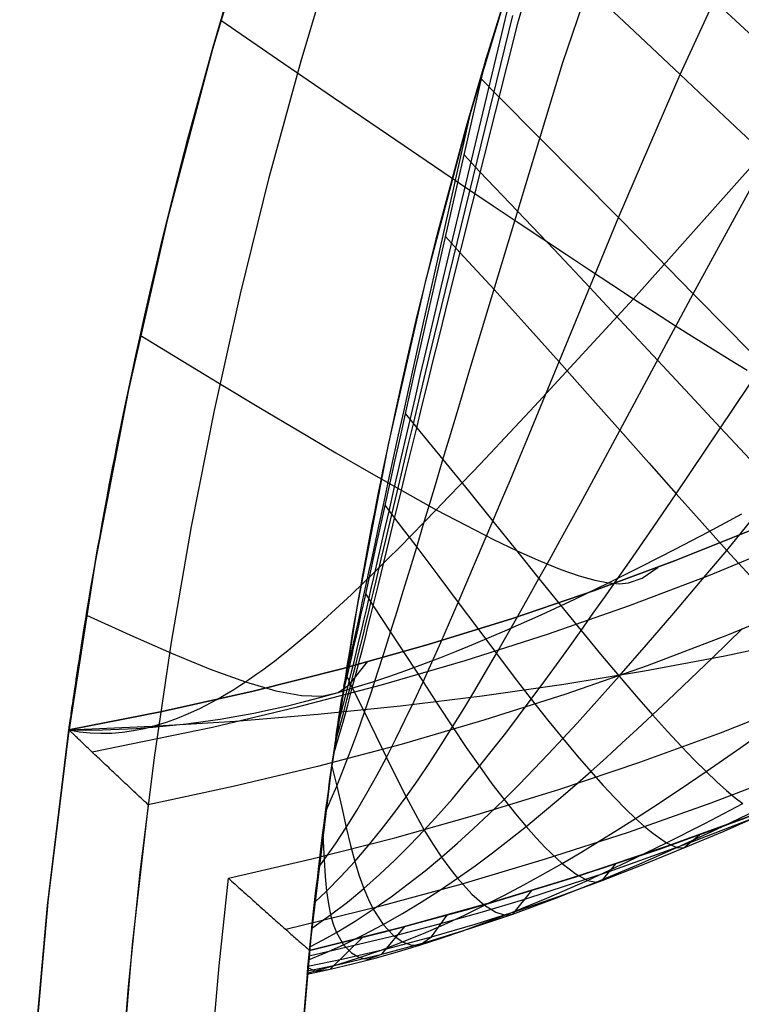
# Model space of a CAD drawing. Header units: millimetres. Extents: x -58 to 58, y -58 to 57.
# Tile 20 of 102: x -57.5 to -49.34, y 4.88 to 16.01. Entities that reach past the tile are written whole.
import ezdxf

# ---------------------------------------------------------------- set-up
doc = ezdxf.new("R2010")
doc.units = ezdxf.units.MM
doc.header["$MEASUREMENT"] = 0
doc.layers.add('Predefinito', color=5, linetype='Continuous')

msp = doc.modelspace()

# ---------------------------------------------------------------- linework, layer by layer
at = {"layer": 'Predefinito'}
for points in [[(-48.257, 25.327), (-49.103, 23.647), (-49.89, 21.938), (-50.617, 20.203), (-51.284, 18.444), (-51.89, 16.662), (-52.435, 14.861), (-52.916, 13.043), (-53.335, 11.208), (-53.69, 9.361), (-53.981, 7.502), (-54.208, 5.634), (-54.37, 3.76)], [(-51.806, 24.948), (-52.636, 23.145), (-53.403, 21.315), (-54.107, 19.459), (-54.747, 17.58), (-55.321, 15.679), (-55.829, 13.761), (-56.271, 11.825), (-56.645, 9.876), (-56.953, 7.915), (-57.192, 5.945), (-57.363, 3.967)], [(-56.373, 3.793), (-56.271, 5.077), (-56.14, 6.368), (-55.977, 7.667), (-55.783, 8.971), (-55.557, 10.281), (-55.298, 11.594), (-55.005, 12.911), (-54.679, 14.228), (-54.319, 15.546), (-53.925, 16.864), (-53.496, 18.179), (-53.032, 19.49), (-52.533, 20.797), (-51.999, 22.098), (-51.43, 23.391), (-50.827, 24.676)], [(-56.943, 7.981), (-55.888, 8.189), (-54.86, 8.419), (-53.858, 8.671), (-52.881, 8.945), (-51.929, 9.24), (-51.001, 9.556), (-50.096, 9.891), (-49.213, 10.246), (-48.352, 10.621), (-47.511, 11.014), (-46.691, 11.426), (-45.89, 11.855), (-45.108, 12.302), (-44.343, 12.766), (-43.595, 13.247), (-42.864, 13.743)], [(-42.864, 13.743), (-43.595, 13.247), (-44.343, 12.766), (-45.108, 12.302), (-45.89, 11.855), (-46.691, 11.426), (-47.511, 11.014), (-48.352, 10.621), (-49.213, 10.246), (-50.096, 9.891), (-51.001, 9.556), (-51.929, 9.24), (-52.881, 8.945), (-53.858, 8.671), (-54.86, 8.419), (-55.888, 8.189), (-56.943, 7.981)], [(-42.864, 13.743), (-43.595, 13.247), (-44.343, 12.766), (-45.108, 12.302), (-45.89, 11.855), (-46.691, 11.426), (-47.511, 11.014), (-48.352, 10.621), (-49.213, 10.246), (-50.096, 9.891), (-51.001, 9.556), (-51.929, 9.24), (-52.881, 8.945), (-53.858, 8.671), (-54.86, 8.419), (-55.888, 8.189), (-56.943, 7.981)], [(-42.601, 12.71), (-43.417, 12.17), (-44.462, 11.522), (-45.101, 11.151), (-45.961, 10.68), (-46.831, 10.234), (-47.711, 9.814), (-48.601, 9.42), (-49.5, 9.05), (-50.408, 8.706), (-51.326, 8.386), (-52.253, 8.09), (-53.189, 7.817), (-54.133, 7.567), (-55.086, 7.34), (-56.048, 7.135)], [(-55.141, 6.303), (-54.197, 6.521), (-53.26, 6.761), (-52.33, 7.023), (-51.405, 7.308), (-50.488, 7.616), (-49.578, 7.948), (-48.675, 8.304), (-47.785, 8.684), (-46.909, 9.085), (-46.047, 9.509), (-45.199, 9.954), (-44.365, 10.421), (-43.544, 10.909), (-42.737, 11.418)], [(-54.223, 5.487), (-53.202, 5.742), (-52.202, 6.018), (-51.225, 6.315), (-50.269, 6.633), (-49.334, 6.971), (-48.42, 7.329), (-47.526, 7.705), (-46.652, 8.101), (-45.797, 8.515), (-44.961, 8.946), (-44.145, 9.395), (-43.346, 9.86)], [(-57.5, 0), (-57.465, 2.001), (-57.361, 4), (-57.187, 5.994), (-56.943, 7.981)], [(-56.943, 7.981), (-57.178, 6.074), (-57.349, 4.161), (-57.456, 2.243), (-57.499, 0.323)], [(-56.048, 7.135), (-56.227, 5.552), (-56.361, 3.964), (-56.45, 2.373), (-56.495, 0.781)], [(-55.451, 2.333), (-55.4, 3.327), (-55.332, 4.321), (-55.245, 5.313), (-55.141, 6.303)], [(-54.223, 5.487), (-54.361, 3.891), (-54.452, 2.291)]]:
    msp.add_lwpolyline(points, dxfattribs=at)
at = {"layer": 'Predefinito', "extrusion": (0.878549, 0.273931, -0.391297)}
msp.add_lwpolyline([(30.223, 8.838), (30.21, 8.855)], dxfattribs=at)
at = {"layer": 'Predefinito', "extrusion": (0.892991, 0.246307, -0.376696)}
msp.add_lwpolyline([(27.978, 9.189), (27.914, 9.277)], dxfattribs=at)
at = {"layer": 'Predefinito', "extrusion": (0.908712, 0.215606, -0.35743)}
msp.add_lwpolyline([(25.459, 9.849), (25.357, 10.002)], dxfattribs=at)
at = {"layer": 'Predefinito', "extrusion": (-1.80615e-05, -7.77097e-06, 1)}
msp.add_lwpolyline([(-56.942, 7.981), (-56.001, 8.023), (-55.062, 8.081), (-54.128, 8.158), (-53.197, 8.252), (-52.271, 8.365), (-51.35, 8.497), (-50.436, 8.649), (-49.53, 8.82), (-48.631, 9.011), (-47.74, 9.221), (-46.859, 9.452), (-45.986, 9.703), (-45.124, 9.975), (-44.271, 10.266), (-43.43, 10.577), (-42.601, 10.907), (-41.953, 11.181), (-41.313, 11.467), (-40.681, 11.763), (-40.057, 12.071)], dxfattribs=at)
at = {"layer": 'Predefinito', "extrusion": (0.942536, 0.14918, -0.29895)}
msp.add_lwpolyline([(19.852, 12.748), (19.719, 13)], dxfattribs=at)
at = {"layer": 'Predefinito', "extrusion": (0.958783, 0.116596, -0.259113)}
msp.add_lwpolyline([(17.009, 15.167), (16.884, 15.434)], dxfattribs=at)
at = {"layer": 'Predefinito', "extrusion": (0.929374, 0.36914, 0)}
msp.add_lwpolyline([(26.683, 320), (26.706, 320), (26.728, 319.999), (26.751, 319.998), (26.773, 319.996), (26.796, 319.994), (26.819, 319.991), (26.842, 319.987), (26.865, 319.983), (26.889, 319.979), (26.912, 319.974), (26.935, 319.968), (26.959, 319.961), (26.982, 319.954), (27.005, 319.947), (27.028, 319.939), (27.052, 319.93), (27.075, 319.92), (27.097, 319.91), (27.12, 319.9), (27.143, 319.888), (27.165, 319.876), (27.187, 319.864), (27.209, 319.851), (27.231, 319.837), (27.252, 319.823), (27.273, 319.808), (27.293, 319.792), (27.314, 319.776), (27.334, 319.76), (27.353, 319.743), (27.372, 319.725), (27.391, 319.707), (27.409, 319.689), (27.426, 319.67), (27.443, 319.65), (27.46, 319.63), (27.476, 319.61), (27.491, 319.589), (27.506, 319.568), (27.52, 319.547), (27.534, 319.526), (27.547, 319.504), (27.56, 319.482), (27.572, 319.459), (27.583, 319.437), (27.594, 319.414), (27.604, 319.391), (27.613, 319.368), (27.622, 319.345), (27.63, 319.322), (27.638, 319.298), (27.645, 319.275), (27.651, 319.252), (27.657, 319.229), (27.662, 319.205), (27.667, 319.182), (27.671, 319.159), (27.674, 319.136), (27.677, 319.113), (27.679, 319.09), (27.681, 319.067), (27.682, 319.045), (27.683, 319.022), (27.683, 319)], dxfattribs=at)
at = {"layer": 'Predefinito', "extrusion": (0.97391, 0.086163, -0.20994)}
msp.add_lwpolyline([(14.301, 18.412), (14.202, 18.646)], dxfattribs=at)
at = {"layer": 'Predefinito', "extrusion": (0.94834, 0.317256, 0)}
msp.add_lwpolyline([(24.236, 320), (24.258, 320), (24.281, 319.999), (24.303, 319.998), (24.326, 319.996), (24.349, 319.994), (24.372, 319.991), (24.395, 319.987), (24.418, 319.983), (24.441, 319.979), (24.465, 319.974), (24.488, 319.968), (24.511, 319.961), (24.535, 319.954), (24.558, 319.947), (24.581, 319.939), (24.604, 319.93), (24.627, 319.92), (24.65, 319.91), (24.673, 319.9), (24.695, 319.888), (24.718, 319.876), (24.74, 319.864), (24.762, 319.851), (24.783, 319.837), (24.805, 319.823), (24.826, 319.808), (24.846, 319.792), (24.866, 319.776), (24.886, 319.76), (24.906, 319.743), (24.925, 319.725), (24.943, 319.707), (24.961, 319.689), (24.979, 319.67), (24.996, 319.65), (25.012, 319.63), (25.028, 319.61), (25.044, 319.589), (25.059, 319.568), (25.073, 319.547), (25.087, 319.526), (25.1, 319.504), (25.113, 319.482), (25.124, 319.459), (25.136, 319.437), (25.146, 319.414), (25.156, 319.391), (25.166, 319.368), (25.175, 319.345), (25.183, 319.322), (25.191, 319.298), (25.198, 319.275), (25.204, 319.252), (25.21, 319.229), (25.215, 319.205), (25.219, 319.182), (25.223, 319.159), (25.227, 319.136), (25.23, 319.113), (25.232, 319.09), (25.234, 319.067), (25.235, 319.045), (25.236, 319.022), (25.236, 319)], dxfattribs=at)
at = {"layer": 'Predefinito', "extrusion": (0.963755, 0.266788, 0)}
msp.add_lwpolyline([(21.724, 320), (21.746, 320), (21.768, 319.999), (21.791, 319.998), (21.814, 319.996), (21.836, 319.994), (21.859, 319.991), (21.883, 319.987), (21.906, 319.983), (21.929, 319.979), (21.952, 319.974), (21.976, 319.968), (21.999, 319.961), (22.022, 319.954), (22.046, 319.947), (22.069, 319.939), (22.092, 319.93), (22.115, 319.92), (22.138, 319.91), (22.161, 319.9), (22.183, 319.888), (22.205, 319.876), (22.228, 319.864), (22.249, 319.851), (22.271, 319.837), (22.292, 319.823), (22.313, 319.808), (22.334, 319.792), (22.354, 319.776), (22.374, 319.76), (22.393, 319.743), (22.412, 319.725), (22.431, 319.707), (22.449, 319.689), (22.467, 319.67), (22.484, 319.65), (22.5, 319.63), (22.516, 319.61), (22.532, 319.589), (22.546, 319.568), (22.561, 319.547), (22.574, 319.526), (22.588, 319.504), (22.6, 319.482), (22.612, 319.459), (22.623, 319.437), (22.634, 319.414), (22.644, 319.391), (22.654, 319.368), (22.662, 319.345), (22.671, 319.322), (22.678, 319.298), (22.685, 319.275), (22.692, 319.252), (22.697, 319.229), (22.702, 319.205), (22.707, 319.182), (22.711, 319.159), (22.715, 319.136), (22.717, 319.113), (22.72, 319.09), (22.722, 319.067), (22.723, 319.045), (22.724, 319.022), (22.724, 319)], dxfattribs=at)
at = {"layer": 'Predefinito', "extrusion": (0.987344, 0.056693, -0.148116)}
msp.add_lwpolyline([(11.685, 22.692), (11.65, 22.783)], dxfattribs=at)
at = {"layer": 'Predefinito', "extrusion": (0.975866, 0.218372, 0)}
msp.add_lwpolyline([(19.192, 320), (19.214, 320), (19.237, 319.999), (19.259, 319.998), (19.282, 319.996), (19.305, 319.994), (19.328, 319.991), (19.351, 319.987), (19.374, 319.983), (19.397, 319.979), (19.421, 319.974), (19.444, 319.968), (19.467, 319.961), (19.491, 319.954), (19.514, 319.947), (19.537, 319.939), (19.56, 319.93), (19.583, 319.92), (19.606, 319.91), (19.629, 319.9), (19.651, 319.888), (19.674, 319.876), (19.696, 319.864), (19.718, 319.851), (19.739, 319.837), (19.761, 319.823), (19.782, 319.808), (19.802, 319.792), (19.822, 319.776), (19.842, 319.76), (19.862, 319.743), (19.881, 319.725), (19.899, 319.707), (19.917, 319.689), (19.935, 319.67), (19.952, 319.65), (19.969, 319.63), (19.985, 319.61), (20, 319.589), (20.015, 319.568), (20.029, 319.547), (20.043, 319.526), (20.056, 319.504), (20.069, 319.482), (20.08, 319.459), (20.092, 319.437), (20.102, 319.414), (20.113, 319.391), (20.122, 319.368), (20.131, 319.345), (20.139, 319.322), (20.147, 319.298), (20.154, 319.275), (20.16, 319.252), (20.166, 319.229), (20.171, 319.205), (20.175, 319.182), (20.18, 319.159), (20.183, 319.136), (20.186, 319.113), (20.188, 319.09), (20.19, 319.067), (20.191, 319.045), (20.192, 319.022), (20.192, 319)], dxfattribs=at)
at = {"layer": 'Predefinito', "extrusion": (0.980787, 0.195082, 0)}
msp.add_lwpolyline([(18.074, 319.99), (18.094, 319.987), (18.115, 319.983), (18.136, 319.979), (18.157, 319.974), (18.178, 319.969), (18.199, 319.963), (18.22, 319.957), (18.241, 319.951), (18.262, 319.944), (18.283, 319.936), (18.304, 319.928), (18.325, 319.919), (18.346, 319.91), (18.366, 319.901), (18.386, 319.891), (18.407, 319.88), (18.427, 319.869), (18.446, 319.857), (18.466, 319.845), (18.485, 319.833), (18.505, 319.819), (18.523, 319.806), (18.542, 319.792), (18.56, 319.778), (18.578, 319.763), (18.596, 319.747), (18.613, 319.732), (18.63, 319.716), (18.646, 319.699), (18.663, 319.682), (18.678, 319.665), (18.694, 319.647), (18.709, 319.629), (18.723, 319.611), (18.737, 319.593), (18.75, 319.574), (18.764, 319.555), (18.776, 319.535), (18.788, 319.516), (18.8, 319.496), (18.811, 319.476), (18.822, 319.456), (18.832, 319.435), (18.841, 319.415), (18.851, 319.394), (18.859, 319.374), (18.867, 319.353), (18.875, 319.332), (18.882, 319.311), (18.889, 319.29), (18.895, 319.269), (18.9, 319.248), (18.905, 319.227), (18.91, 319.206), (18.914, 319.185), (18.918, 319.164), (18.921, 319.143), (18.924, 319.122), (18.926, 319.101), (18.928, 319.081), (18.93, 319.06), (18.931, 319.04), (18.931, 319.02), (18.932, 319)], dxfattribs=at)
at = {"layer": 'Predefinito', "extrusion": (1, 0, 0)}
for points in [[(7.981, 319), (7.981, 60)], [(7.981, 60), (7.981, 35)], [(5.487, 60.009), (5.487, 319)]]:
    msp.add_lwpolyline(points, dxfattribs=at)
at = {"layer": 'Predefinito', "extrusion": (0.983476, 0.181038, 0)}
msp.add_lwpolyline([(18.153, 319.095), (18.155, 319.071), (18.157, 319.047), (18.157, 319.024), (18.158, 319)], dxfattribs=at)
at = {"layer": 'Predefinito', "extrusion": (0.983444, 0.181214, 0)}
msp.add_lwpolyline([(18.152, 319.174), (18.156, 319.152), (18.159, 319.13), (18.162, 319.108), (18.164, 319.086), (18.165, 319.064), (18.167, 319.043), (18.167, 319.021), (18.167, 319)], dxfattribs=at)
at = {"layer": 'Predefinito', "extrusion": (0.983379, 0.181566, 0)}
msp.add_lwpolyline([(18.15, 319.268), (18.155, 319.251), (18.159, 319.234), (18.167, 319.2), (18.173, 319.166), (18.178, 319.132), (18.182, 319.099), (18.185, 319.065), (18.186, 319.033), (18.187, 319)], dxfattribs=at)
at = {"layer": 'Predefinito', "extrusion": (0.983248, 0.182272, 0)}
msp.add_lwpolyline([(18.147, 319.39), (18.157, 319.366), (18.166, 319.341), (18.175, 319.317), (18.182, 319.292), (18.19, 319.267), (18.196, 319.243), (18.202, 319.218), (18.207, 319.193), (18.212, 319.169), (18.216, 319.144), (18.219, 319.12), (18.222, 319.095), (18.224, 319.071), (18.225, 319.047), (18.226, 319.024), (18.226, 319)], dxfattribs=at)
at = {"layer": 'Predefinito', "extrusion": (0.982985, 0.183684, 0)}
msp.add_lwpolyline([(18.139, 319.55), (18.15, 319.534), (18.16, 319.518), (18.17, 319.501), (18.179, 319.484), (18.188, 319.468), (18.197, 319.451), (18.205, 319.434), (18.213, 319.416), (18.221, 319.399), (18.228, 319.382), (18.235, 319.365), (18.242, 319.347), (18.248, 319.33), (18.254, 319.312), (18.26, 319.294), (18.265, 319.277), (18.27, 319.259), (18.275, 319.242), (18.279, 319.224), (18.283, 319.206), (18.286, 319.189), (18.289, 319.171), (18.292, 319.154), (18.295, 319.137), (18.299, 319.102), (18.302, 319.068), (18.304, 319.034), (18.304, 319)], dxfattribs=at)
at = {"layer": 'Predefinito', "extrusion": (0.938445, 0.345429, 0)}
msp.add_lwpolyline([(24.582, 320), (24.56, 320), (24.538, 319.999), (24.515, 319.998), (24.493, 319.996), (24.47, 319.994), (24.447, 319.991), (24.424, 319.987), (24.4, 319.983), (24.377, 319.979), (24.354, 319.974), (24.331, 319.968), (24.307, 319.961), (24.284, 319.954), (24.261, 319.947), (24.237, 319.939), (24.214, 319.93), (24.191, 319.92), (24.168, 319.91), (24.146, 319.9), (24.123, 319.888), (24.101, 319.876), (24.079, 319.864), (24.057, 319.851), (24.035, 319.837), (24.014, 319.823), (23.993, 319.808), (23.972, 319.792), (23.952, 319.776), (23.932, 319.76), (23.913, 319.743), (23.894, 319.725), (23.875, 319.707), (23.857, 319.689), (23.84, 319.67), (23.823, 319.65), (23.806, 319.63), (23.79, 319.61), (23.775, 319.589), (23.76, 319.568), (23.745, 319.547), (23.732, 319.526), (23.719, 319.504), (23.706, 319.482), (23.694, 319.459), (23.683, 319.437), (23.672, 319.414), (23.662, 319.391), (23.653, 319.368), (23.644, 319.345), (23.636, 319.322), (23.628, 319.298), (23.621, 319.275), (23.615, 319.252), (23.609, 319.229), (23.604, 319.205), (23.599, 319.182), (23.595, 319.159), (23.592, 319.136), (23.589, 319.113), (23.586, 319.09), (23.585, 319.067), (23.583, 319.045), (23.583, 319.022), (23.582, 319)], dxfattribs=at)
at = {"layer": 'Predefinito', "extrusion": (0.954875, 0.297009, 0)}
msp.add_lwpolyline([(22.244, 320), (22.222, 320), (22.199, 319.999), (22.177, 319.998), (22.154, 319.996), (22.131, 319.994), (22.108, 319.991), (22.085, 319.987), (22.062, 319.983), (22.039, 319.979), (22.015, 319.974), (21.992, 319.968), (21.969, 319.961), (21.945, 319.954), (21.922, 319.947), (21.899, 319.939), (21.876, 319.93), (21.853, 319.92), (21.83, 319.91), (21.807, 319.9), (21.785, 319.888), (21.762, 319.876), (21.74, 319.864), (21.718, 319.851), (21.697, 319.837), (21.675, 319.823), (21.654, 319.808), (21.634, 319.792), (21.614, 319.776), (21.594, 319.76), (21.574, 319.743), (21.555, 319.725), (21.537, 319.707), (21.519, 319.689), (21.501, 319.67), (21.484, 319.65), (21.468, 319.63), (21.452, 319.61), (21.436, 319.589), (21.421, 319.568), (21.407, 319.547), (21.393, 319.526), (21.38, 319.504), (21.368, 319.482), (21.356, 319.459), (21.344, 319.437), (21.334, 319.414), (21.324, 319.391), (21.314, 319.368), (21.305, 319.345), (21.297, 319.322), (21.29, 319.298), (21.283, 319.275), (21.276, 319.252), (21.27, 319.229), (21.265, 319.205), (21.261, 319.182), (21.257, 319.159), (21.253, 319.136), (21.25, 319.113), (21.248, 319.09), (21.246, 319.067), (21.245, 319.045), (21.244, 319.022), (21.244, 319)], dxfattribs=at)
at = {"layer": 'Predefinito', "extrusion": (0.968195, 0.250198, 0)}
msp.add_lwpolyline([(19.87, 320), (19.848, 320), (19.825, 319.999), (19.803, 319.998), (19.78, 319.996), (19.757, 319.994), (19.734, 319.991), (19.711, 319.987), (19.688, 319.983), (19.665, 319.979), (19.641, 319.974), (19.618, 319.968), (19.595, 319.961), (19.571, 319.954), (19.548, 319.947), (19.525, 319.939), (19.502, 319.93), (19.479, 319.92), (19.456, 319.91), (19.433, 319.9), (19.41, 319.888), (19.388, 319.876), (19.366, 319.864), (19.344, 319.851), (19.323, 319.837), (19.301, 319.823), (19.28, 319.808), (19.26, 319.792), (19.239, 319.776), (19.22, 319.76), (19.2, 319.743), (19.181, 319.725), (19.163, 319.707), (19.145, 319.689), (19.127, 319.67), (19.11, 319.65), (19.093, 319.63), (19.077, 319.61), (19.062, 319.589), (19.047, 319.568), (19.033, 319.547), (19.019, 319.526), (19.006, 319.504), (18.993, 319.482), (18.981, 319.459), (18.97, 319.437), (18.96, 319.414), (18.949, 319.391), (18.94, 319.368), (18.931, 319.345), (18.923, 319.322), (18.915, 319.298), (18.908, 319.275), (18.902, 319.252), (18.896, 319.229), (18.891, 319.205), (18.886, 319.182), (18.882, 319.159), (18.879, 319.136), (18.876, 319.113), (18.874, 319.09), (18.872, 319.067), (18.871, 319.045), (18.87, 319.022), (18.87, 319)], dxfattribs=at)
at = {"layer": 'Predefinito', "extrusion": (0.972447, 0.233125, 0)}
msp.add_lwpolyline([(18.976, 320), (18.954, 320), (18.932, 319.999), (18.909, 319.998), (18.886, 319.996), (18.864, 319.994), (18.841, 319.991), (18.817, 319.987), (18.794, 319.983), (18.771, 319.979), (18.748, 319.974), (18.724, 319.968), (18.701, 319.961), (18.678, 319.954), (18.654, 319.947), (18.631, 319.939), (18.608, 319.93), (18.585, 319.92), (18.562, 319.91), (18.539, 319.9), (18.517, 319.888), (18.495, 319.876), (18.472, 319.864), (18.451, 319.851), (18.429, 319.837), (18.408, 319.823), (18.387, 319.808), (18.366, 319.792), (18.346, 319.776), (18.326, 319.76), (18.307, 319.743), (18.288, 319.725), (18.269, 319.707), (18.251, 319.689), (18.233, 319.67), (18.216, 319.65), (18.2, 319.63), (18.184, 319.61), (18.168, 319.589), (18.154, 319.568), (18.139, 319.547), (18.126, 319.526), (18.112, 319.504), (18.1, 319.482), (18.088, 319.459), (18.077, 319.437), (18.066, 319.414), (18.056, 319.391), (18.046, 319.368), (18.038, 319.345), (18.029, 319.322), (18.022, 319.298), (18.015, 319.275), (18.008, 319.252), (18.003, 319.229), (17.998, 319.205), (17.993, 319.182), (17.989, 319.159), (17.985, 319.136), (17.983, 319.113), (17.98, 319.09), (17.978, 319.067), (17.977, 319.045), (17.976, 319.022), (17.976, 319)], dxfattribs=at)
at = {"layer": 'Predefinito', "extrusion": (0.971073, 0.238785, 0)}
msp.add_lwpolyline([(19.274, 320), (19.252, 320), (19.23, 319.999), (19.207, 319.998), (19.184, 319.996), (19.161, 319.994), (19.138, 319.991), (19.115, 319.987), (19.092, 319.983), (19.069, 319.979), (19.046, 319.974), (19.022, 319.968), (18.999, 319.961), (18.976, 319.954), (18.952, 319.947), (18.929, 319.939), (18.906, 319.93), (18.883, 319.92), (18.86, 319.91), (18.837, 319.9), (18.815, 319.888), (18.792, 319.876), (18.77, 319.864), (18.748, 319.851), (18.727, 319.837), (18.706, 319.823), (18.685, 319.808), (18.664, 319.792), (18.644, 319.776), (18.624, 319.76), (18.605, 319.743), (18.586, 319.725), (18.567, 319.707), (18.549, 319.689), (18.531, 319.67), (18.514, 319.65), (18.498, 319.63), (18.482, 319.61), (18.466, 319.589), (18.451, 319.568), (18.437, 319.547), (18.423, 319.526), (18.41, 319.504), (18.398, 319.482), (18.386, 319.459), (18.375, 319.437), (18.364, 319.414), (18.354, 319.391), (18.344, 319.368), (18.335, 319.345), (18.327, 319.322), (18.32, 319.298), (18.313, 319.275), (18.306, 319.252), (18.301, 319.229), (18.295, 319.205), (18.291, 319.182), (18.287, 319.159), (18.283, 319.136), (18.28, 319.113), (18.278, 319.09), (18.276, 319.067), (18.275, 319.045), (18.274, 319.022), (18.274, 319)], dxfattribs=at)
at = {"layer": 'Predefinito', "extrusion": (0.973771, 0.22753, 0)}
msp.add_lwpolyline([(18.68, 320), (18.652, 320), (18.624, 319.998), (18.595, 319.996), (18.566, 319.994), (18.537, 319.99), (18.508, 319.985), (18.479, 319.98), (18.45, 319.973), (18.42, 319.966), (18.391, 319.957), (18.361, 319.948), (18.332, 319.937), (18.303, 319.926), (18.274, 319.914), (18.245, 319.9), (18.217, 319.886), (18.189, 319.871), (18.161, 319.855), (18.134, 319.837), (18.107, 319.819), (18.081, 319.8), (18.055, 319.78), (18.03, 319.76), (18.005, 319.738), (17.982, 319.716), (17.959, 319.692), (17.936, 319.668), (17.915, 319.644), (17.894, 319.619), (17.875, 319.593), (17.856, 319.566), (17.838, 319.539)], dxfattribs=at)
at = {"layer": 'Predefinito', "extrusion": (7.6917e-07, 1.07477e-05, 1)}
msp.add_lwpolyline([(-54.452, 2.287), (-54.361, 3.887), (-54.223, 5.483)], dxfattribs=at)
at = {"layer": 'Predefinito', "extrusion": (-0.000857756, 0.999628, -0.027269)}
msp.add_lwpolyline([(54.226, 56.19), (54.102, 60.138)], dxfattribs=at)
at = {"layer": 'Predefinito', "extrusion": (-0.006273, -0.001483, 0.999979)}
msp.add_lwpolyline([(-53.846, 5.576), (-53.846, 5.576)], dxfattribs=at)
at = {"layer": 'Predefinito'}
for points in [[(-50.429, 20.667, 28.44), (-50.935, 19.379, 28.527), (-51.412, 18.081, 28.63), (-51.845, 16.803, 28.754), (-52.226, 15.578, 28.869)], [(-53.953, 7.698, 32.065), (-53.899, 7.88, 31.874), (-53.845, 8.068, 31.691), (-53.792, 8.259, 31.516), (-53.74, 8.455, 31.348), (-53.71, 8.567, 31.258), (-53.681, 8.68, 31.169), (-53.651, 8.794, 31.083), (-53.622, 8.91, 31), (-53.592, 9.027, 30.919), (-53.563, 9.145, 30.84), (-53.533, 9.264, 30.763), (-53.503, 9.384, 30.689), (-53.474, 9.505, 30.618), (-53.444, 9.626, 30.549), (-53.384, 9.873, 30.417), (-53.323, 10.122, 30.295), (-53.262, 10.374, 30.182), (-53.2, 10.628, 30.079), (-53.138, 10.884, 29.984), (-53.075, 11.14, 29.899), (-53.012, 11.397, 29.822), (-52.949, 11.652, 29.754), (-52.887, 11.906, 29.692), (-52.825, 12.158, 29.638), (-52.763, 12.408, 29.589), (-52.642, 12.9, 29.505), (-51.861, 16, 29.064), (-51.609, 16.874, 28.935)], [(-56.943, 7.981, 35), (-56.943, 7.986, 34.826), (-56.941, 7.995, 34.652), (-56.939, 8.01, 34.478), (-56.937, 8.03, 34.304), (-56.933, 8.055, 34.13), (-56.928, 8.087, 33.955), (-56.926, 8.105, 33.868), (-56.923, 8.125, 33.781), (-56.92, 8.146, 33.694), (-56.917, 8.169, 33.607), (-56.913, 8.194, 33.52), (-56.909, 8.221, 33.433), (-56.905, 8.249, 33.346), (-56.901, 8.28, 33.258), (-56.896, 8.312, 33.171), (-56.891, 8.347, 33.084), (-56.886, 8.383, 32.997), (-56.88, 8.422, 32.91), (-56.874, 8.463, 32.822), (-56.867, 8.506, 32.735), (-56.861, 8.551, 32.648), (-56.853, 8.599, 32.561), (-56.846, 8.65, 32.473), (-56.838, 8.703, 32.386), (-56.829, 8.759, 32.299), (-56.82, 8.818, 32.212), (-56.81, 8.88, 32.125), (-56.8, 8.944, 32.038), (-56.789, 9.012, 31.951), (-56.778, 9.084, 31.864), (-56.766, 9.158, 31.777), (-56.753, 9.237, 31.689), (-56.74, 9.319, 31.602), (-56.725, 9.406, 31.515), (-56.71, 9.496, 31.428), (-56.694, 9.592, 31.341), (-56.677, 9.692, 31.254), (-56.659, 9.798, 31.167), (-56.64, 9.91, 31.08), (-56.619, 10.029, 30.993), (-56.596, 10.156, 30.906), (-56.571, 10.292, 30.819), (-56.545, 10.437, 30.732), (-56.53, 10.515, 30.688), (-56.515, 10.595, 30.645), (-56.5, 10.68, 30.601), (-56.483, 10.768, 30.558), (-56.465, 10.86, 30.514), (-56.446, 10.958, 30.471), (-56.426, 11.06, 30.427), (-56.405, 11.168, 30.384), (-56.382, 11.284, 30.34), (-56.357, 11.407, 30.297), (-56.33, 11.539, 30.254), (-56.301, 11.683, 30.21), (-56.268, 11.841, 30.167), (-56.23, 12.017, 30.123), (-56.187, 12.216, 30.08), (-56.136, 12.45, 30.036), (-56.106, 12.586, 30.015), (-56.071, 12.74, 29.993), (-56.03, 12.92, 29.972), (-55.977, 13.146, 29.95), (-55.9, 13.469, 29.929), (-55.84, 13.715, 29.919), (-55.746, 14.092, 29.911), (-55.599, 14.663, 29.911), (-55.314, 15.705, 29.937), (-55.057, 16.582, 29.977)], [(-54.041, 7.059, 33.312), (-53.978, 7.201, 33.139), (-53.916, 7.346, 32.97), (-53.835, 7.547, 32.752), (-53.756, 7.753, 32.543), (-53.679, 7.964, 32.344), (-53.603, 8.18, 32.154), (-53.528, 8.4, 31.974), (-53.454, 8.625, 31.803), (-53.38, 8.854, 31.642), (-53.307, 9.086, 31.49), (-53.233, 9.322, 31.347), (-53.16, 9.562, 31.213), (-53.086, 9.803, 31.089), (-53.012, 10.048, 30.973), (-52.938, 10.294, 30.867), (-52.864, 10.541, 30.769), (-52.789, 10.79, 30.68), (-52.715, 11.038, 30.6), (-52.64, 11.285, 30.527), (-52.567, 11.531, 30.462), (-52.493, 11.775, 30.403), (-52.421, 12.017, 30.35), (-52.278, 12.495, 30.258), (-51.362, 15.517, 29.769), (-51.074, 16.372, 29.628)], [(-51.074, 16.372, 29.628), (-50.549, 15.877, 30.352), (-50.034, 15.391, 31.107), (-49.531, 14.917, 31.892), (-49.042, 14.456, 32.71)], [(-54.12, 6.43, 35.199), (-53.994, 6.601, 34.966), (-53.931, 6.692, 34.85), (-53.808, 6.878, 34.624), (-53.689, 7.07, 34.408), (-53.574, 7.266, 34.2), (-53.463, 7.466, 34.002), (-53.355, 7.67, 33.813), (-53.249, 7.878, 33.632), (-53.145, 8.09, 33.461), (-53.042, 8.305, 33.298), (-52.94, 8.523, 33.145), (-52.84, 8.744, 33), (-52.74, 8.968, 32.863), (-52.641, 9.194, 32.735), (-52.542, 9.422, 32.616), (-52.444, 9.651, 32.505), (-52.346, 9.881, 32.403), (-52.248, 10.112, 32.308), (-52.15, 10.342, 32.222), (-52.053, 10.573, 32.143), (-51.957, 10.802, 32.071), (-51.862, 11.03, 32.006), (-51.768, 11.257, 31.945), (-51.582, 11.705, 31.839), (-50.732, 13.775, 31.431), (-50.034, 15.391, 31.107), (-49.65, 16.226, 30.956)], [(-49.65, 16.226, 30.956), (-49.114, 15.733, 31.733)], [(-53.934, 7.833, 31.857), (-53.889, 7.993, 31.696), (-53.845, 8.155, 31.541), (-53.801, 8.321, 31.392), (-53.758, 8.49, 31.249), (-53.729, 8.602, 31.158), (-53.701, 8.716, 31.07), (-53.672, 8.83, 30.984), (-53.644, 8.946, 30.9), (-53.615, 9.063, 30.819), (-53.586, 9.182, 30.741), (-53.558, 9.301, 30.664), (-53.529, 9.421, 30.591), (-53.5, 9.543, 30.519), (-53.471, 9.665, 30.45), (-53.412, 9.912, 30.319), (-53.353, 10.162, 30.197), (-53.294, 10.415, 30.085), (-53.234, 10.67, 29.982), (-53.173, 10.927, 29.888), (-53.111, 11.185, 29.803), (-53.05, 11.442, 29.727), (-52.989, 11.698, 29.659), (-52.928, 11.953, 29.598), (-52.867, 12.206, 29.544), (-52.807, 12.457, 29.495), (-52.688, 12.951, 29.413), (-51.924, 16.061, 28.978)], [(-53.91, 7.997, 31.628), (-53.876, 8.126, 31.503), (-53.842, 8.257, 31.382), (-53.809, 8.39, 31.264), (-53.775, 8.526, 31.15), (-53.748, 8.638, 31.059), (-53.72, 8.752, 30.971), (-53.692, 8.867, 30.886), (-53.665, 8.983, 30.802), (-53.637, 9.101, 30.721), (-53.609, 9.219, 30.643), (-53.581, 9.339, 30.567), (-53.554, 9.459, 30.493), (-53.525, 9.581, 30.422), (-53.497, 9.704, 30.353), (-53.44, 9.952, 30.222), (-53.383, 10.203, 30.101), (-53.325, 10.456, 29.989), (-53.266, 10.712, 29.886), (-53.207, 10.97, 29.793), (-53.147, 11.229, 29.708), (-53.087, 11.487, 29.633), (-53.027, 11.745, 29.565), (-52.968, 12.001, 29.505), (-52.908, 12.254, 29.451), (-52.85, 12.506, 29.404), (-52.733, 13.002, 29.323), (-51.985, 16.121, 28.894)], [(-55.227, 16.007, 30), (-54.584, 15.566, 30.896), (-53.951, 15.132, 31.829), (-53.331, 14.709, 32.8), (-52.728, 14.299, 33.809), (-52.434, 14.101, 34.328), (-52.146, 13.907, 34.857), (-51.864, 13.717, 35.395), (-51.588, 13.533, 35.943), (-51.32, 13.355, 36.502), (-51.058, 13.182, 37.07), (-50.805, 13.016, 37.648), (-50.56, 12.856, 38.236), (-50.324, 12.704, 38.835), (-50.096, 12.558, 39.443), (-49.877, 12.42, 40.06), (-49.668, 12.289, 40.686), (-49.467, 12.165, 41.32), (-49.275, 12.048, 41.962)], [(-52.226, 15.578, 28.869), (-52.451, 14.805, 28.925), (-52.794, 13.53, 28.995), (-52.909, 13.072, 29.033), (-52.965, 12.843, 29.057), (-53.02, 12.614, 29.086), (-53.074, 12.385, 29.119), (-53.126, 12.156, 29.157), (-53.185, 11.9, 29.208), (-53.241, 11.647, 29.266), (-53.295, 11.397, 29.331), (-53.321, 11.273, 29.367), (-53.347, 11.15, 29.406), (-53.373, 11.027, 29.446), (-53.398, 10.905, 29.489), (-53.423, 10.784, 29.534), (-53.447, 10.663, 29.582), (-53.471, 10.543, 29.632), (-53.494, 10.423, 29.685), (-53.518, 10.303, 29.741), (-53.54, 10.184, 29.799), (-53.564, 10.058, 29.864), (-53.587, 9.933, 29.931), (-53.61, 9.811, 30.001), (-53.632, 9.69, 30.074), (-53.653, 9.571, 30.15), (-53.674, 9.454, 30.228), (-53.694, 9.338, 30.309), (-53.714, 9.223, 30.393), (-53.736, 9.094, 30.493), (-53.757, 8.967, 30.597), (-53.777, 8.844, 30.703), (-53.797, 8.723, 30.813), (-53.815, 8.614, 30.918), (-53.83, 8.513, 31.021), (-53.862, 8.312, 31.238)], [(-53.862, 8.312, 31.238), (-53.831, 8.445, 31.121), (-53.799, 8.58, 31.008), (-53.773, 8.693, 30.918), (-53.747, 8.807, 30.83), (-53.721, 8.922, 30.744), (-53.694, 9.039, 30.661), (-53.668, 9.157, 30.581), (-53.642, 9.275, 30.502), (-53.615, 9.396, 30.427), (-53.588, 9.517, 30.353), (-53.561, 9.639, 30.282), (-53.534, 9.762, 30.214), (-53.507, 9.886, 30.147), (-53.48, 10.011, 30.084), (-53.425, 10.263, 29.963), (-53.369, 10.518, 29.852), (-53.313, 10.775, 29.75), (-53.255, 11.034, 29.657), (-53.197, 11.294, 29.574), (-53.14, 11.554, 29.499), (-53.082, 11.812, 29.433), (-53.024, 12.069, 29.374), (-52.967, 12.325, 29.321), (-52.91, 12.578, 29.274), (-52.797, 13.075, 29.195), (-52.226, 15.578, 28.869)], [(-56.943, 7.981, 43.333), (-56.823, 7.96, 43.139), (-56.703, 7.947, 42.945), (-56.582, 7.942, 42.75), (-56.46, 7.945, 42.557), (-56.338, 7.955, 42.364), (-56.215, 7.972, 42.173), (-56.091, 7.997, 41.984), (-55.967, 8.029, 41.797), (-55.842, 8.067, 41.612), (-55.716, 8.113, 41.431), (-55.59, 8.165, 41.254), (-55.463, 8.224, 41.08), (-55.399, 8.256, 40.995), (-55.335, 8.29, 40.911), (-55.271, 8.325, 40.828), (-55.207, 8.361, 40.746), (-55.143, 8.4, 40.666), (-55.078, 8.439, 40.587), (-55.013, 8.481, 40.509), (-54.948, 8.524, 40.433), (-54.883, 8.568, 40.359), (-54.818, 8.614, 40.286), (-54.752, 8.661, 40.214), (-54.686, 8.71, 40.144), (-54.62, 8.759, 40.076), (-54.554, 8.811, 40.008), (-54.488, 8.863, 39.943), (-54.422, 8.917, 39.879), (-54.288, 9.028, 39.755), (-54.154, 9.143, 39.637), (-54.02, 9.263, 39.525), (-53.885, 9.386, 39.418), (-53.75, 9.513, 39.317), (-53.614, 9.643, 39.222), (-53.477, 9.776, 39.133), (-53.341, 9.911, 39.049), (-53.204, 10.048, 38.97), (-53.066, 10.188, 38.897), (-52.929, 10.329, 38.83), (-52.791, 10.471, 38.768), (-52.652, 10.615, 38.711), (-52.514, 10.759, 38.659), (-52.375, 10.904, 38.612), (-52.236, 11.05, 38.569), (-51.958, 11.344, 38.494), (-51.679, 11.642, 38.431), (-50.56, 12.856, 38.236), (-48.317, 15.376, 37.805)], [(-52.282, 15.343, 28.903), (-52.088, 15.143, 29.195), (-51.626, 14.68, 29.912), (-51.174, 14.223, 30.657), (-50.732, 13.775, 31.431), (-50.303, 13.337, 32.234), (-49.887, 12.913, 33.066), (-49.485, 12.504, 33.927), (-49.099, 12.112, 34.816)], [(-53.837, 8.473, 31.062), (-53.808, 8.599, 30.957), (-53.782, 8.712, 30.867), (-53.757, 8.826, 30.779), (-53.731, 8.942, 30.694), (-53.705, 9.059, 30.611), (-53.679, 9.177, 30.53), (-53.653, 9.296, 30.452), (-53.627, 9.416, 30.376), (-53.601, 9.537, 30.303), (-53.574, 9.66, 30.232), (-53.548, 9.783, 30.164), (-53.521, 9.907, 30.098), (-53.494, 10.032, 30.034), (-53.44, 10.285, 29.914), (-53.385, 10.54, 29.803), (-53.329, 10.798, 29.701), (-53.273, 11.057, 29.609), (-53.216, 11.318, 29.526), (-53.158, 11.578, 29.452), (-53.101, 11.837, 29.385), (-53.044, 12.094, 29.327), (-52.988, 12.35, 29.274), (-52.931, 12.603, 29.228), (-52.82, 13.102, 29.15), (-52.394, 15.005, 28.912)], [(-52.477, 14.482, 29.02), (-52.298, 14.292, 29.319), (-51.874, 13.848, 30.047), (-51.459, 13.412, 30.804), (-51.056, 12.983, 31.588), (-50.665, 12.565, 32.4), (-50.288, 12.159, 33.239), (-49.925, 11.769, 34.107), (-49.577, 11.396, 35.001), (-49.245, 11.041, 35.923)], [(-54.165, 6.032, 36.96), (-54.031, 6.158, 36.771), (-53.869, 6.322, 36.544), (-53.711, 6.493, 36.324), (-53.559, 6.669, 36.112), (-53.412, 6.85, 35.909), (-53.27, 7.035, 35.715), (-53.132, 7.224, 35.529), (-52.997, 7.416, 35.351), (-52.865, 7.612, 35.181), (-52.735, 7.812, 35.02), (-52.607, 8.014, 34.867), (-52.481, 8.218, 34.723), (-52.356, 8.425, 34.586), (-52.233, 8.634, 34.458), (-52.111, 8.844, 34.337), (-51.989, 9.055, 34.224), (-51.869, 9.267, 34.12), (-51.749, 9.48, 34.022), (-51.63, 9.693, 33.933), (-51.511, 9.905, 33.85), (-51.394, 10.118, 33.774), (-51.277, 10.329, 33.703), (-51.161, 10.54, 33.638), (-50.934, 10.958, 33.522), (-49.887, 12.913, 33.066), (-49.042, 14.456, 32.71)], [(-56.682, 7.731, 319.707), (-55.319, 8.013, 319.707), (-54.36, 8.24, 319.707), (-53.409, 8.49, 319.707), (-52.466, 8.764, 319.707), (-51.532, 9.063, 319.707), (-50.607, 9.386, 319.707), (-49.69, 9.735, 319.707), (-48.782, 10.111, 319.707), (-47.884, 10.513, 319.707), (-46.994, 10.943, 319.707), (-46.114, 11.4, 319.707), (-45.242, 11.885, 319.707), (-44.381, 12.398, 319.707), (-43.538, 12.934, 319.707), (-42.714, 13.491, 319.707)], [(-54.198, 5.74, 38.733), (-54.091, 5.813, 38.611), (-53.986, 5.889, 38.49), (-53.796, 6.034, 38.273), (-53.611, 6.187, 38.062), (-53.432, 6.345, 37.859), (-53.258, 6.508, 37.664), (-53.09, 6.676, 37.476), (-52.926, 6.848, 37.296), (-52.766, 7.023, 37.124), (-52.609, 7.202, 36.96), (-52.455, 7.384, 36.803), (-52.303, 7.569, 36.654), (-52.154, 7.756, 36.512), (-52.006, 7.945, 36.378), (-51.861, 8.136, 36.252), (-51.717, 8.328, 36.132), (-51.574, 8.521, 36.021), (-51.433, 8.715, 35.916), (-51.293, 8.909, 35.819), (-51.154, 9.104, 35.728), (-51.016, 9.299, 35.644), (-50.878, 9.494, 35.566), (-50.742, 9.689, 35.494), (-50.606, 9.883, 35.426), (-50.34, 10.27, 35.303), (-50.078, 10.652, 35.194), (-48.113, 13.58, 34.439)], [(-52.687, 13.56, 29.131), (-52.523, 13.38, 29.436), (-52.138, 12.961, 30.18), (-51.764, 12.548, 30.951), (-51.401, 12.144, 31.747), (-51.05, 11.749, 32.57), (-50.712, 11.368, 33.419), (-50.388, 11.002, 34.294), (-50.078, 10.652, 35.194), (-49.784, 10.321, 36.12), (-49.505, 10.011, 37.07), (-49.243, 9.723, 38.041)], [(-54.22, 5.528, 40.53), (-54.069, 5.608, 40.383), (-53.92, 5.691, 40.238), (-53.709, 5.818, 40.033), (-53.503, 5.952, 39.835), (-53.302, 6.092, 39.644), (-53.107, 6.238, 39.459), (-52.917, 6.388, 39.282), (-52.732, 6.542, 39.111), (-52.55, 6.7, 38.948), (-52.372, 6.862, 38.791), (-52.197, 7.026, 38.642), (-52.025, 7.193, 38.499), (-51.855, 7.363, 38.364), (-51.688, 7.535, 38.235), (-51.523, 7.708, 38.113), (-51.36, 7.882, 37.998), (-51.199, 8.058, 37.89), (-51.04, 8.234, 37.788), (-50.882, 8.41, 37.693), (-50.725, 8.587, 37.605), (-50.569, 8.765, 37.522), (-50.413, 8.943, 37.445), (-50.105, 9.3, 37.305), (-49.802, 9.657, 37.181), (-49.505, 10.011, 37.07), (-47.257, 12.782, 36.295)], [(-56.137, 12.444, 30.033), (-55.676, 12.163, 31.03), (-55.222, 11.887, 32.053), (-54.778, 11.619, 33.103), (-54.346, 11.361, 34.181), (-53.928, 11.115, 35.285), (-53.528, 10.884, 36.418), (-53.148, 10.668, 37.579), (-52.791, 10.471, 38.768), (-52.458, 10.294, 39.985), (-52.15, 10.138, 41.229), (-51.868, 10.003, 42.496), (-51.611, 9.888, 43.784), (-51.381, 9.795, 45.09), (-51.176, 9.723, 46.411), (-50.997, 9.672, 47.745), (-50.845, 9.643, 49.088), (-50.719, 9.634, 50.44), (-50.616, 9.643, 51.797), (-50.464, 9.695, 54.524), (-50.281, 9.82, 60)], [(-54.246, 5.254, 51.399), (-53.911, 5.323, 51.271), (-53.405, 5.444, 51.08), (-52.904, 5.581, 50.896), (-52.411, 5.733, 50.721), (-51.927, 5.897, 50.556), (-51.451, 6.073, 50.402), (-50.984, 6.258, 50.259), (-50.524, 6.451, 50.128), (-50.071, 6.65, 50.008), (-49.626, 6.855, 49.901), (-49.185, 7.065, 49.805), (-48.747, 7.28, 49.719), (-48.31, 7.501, 49.642), (-47.443, 7.959, 49.509), (-46.587, 8.439, 49.39), (-45.744, 8.937, 49.275), (-44.91, 9.456, 49.158), (-44.086, 9.995, 49.044), (-43.272, 10.555, 48.934), (-42.468, 11.134, 48.833), (-41.678, 11.731, 48.74), (-40.799, 12.426, 48.643)], [(-54.241, 5.308, 53.172), (-53.841, 5.392, 53.051), (-53.34, 5.509, 52.901), (-52.843, 5.641, 52.756), (-52.351, 5.785, 52.617), (-51.866, 5.94, 52.487), (-51.388, 6.104, 52.365), (-50.917, 6.278, 52.251), (-50.451, 6.458, 52.146), (-49.992, 6.645, 52.05), (-49.538, 6.837, 51.963), (-49.089, 7.035, 51.886), (-48.642, 7.238, 51.818), (-48.196, 7.447, 51.756), (-47.31, 7.883, 51.649), (-46.433, 8.342, 51.553), (-45.568, 8.822, 51.46), (-44.713, 9.325, 51.367), (-43.869, 9.849, 51.275), (-43.037, 10.394, 51.187), (-42.218, 10.959, 51.105), (-41.412, 11.544, 51.031), (-40.517, 12.227, 50.953)], [(-54.229, 5.425, 56.64), (-53.239, 5.658, 56.494), (-52.753, 5.786, 56.425), (-52.269, 5.923, 56.358), (-51.788, 6.067, 56.294), (-50.837, 6.378, 56.176), (-49.9, 6.714, 56.075), (-48.976, 7.073, 55.992), (-48.06, 7.456, 55.927), (-47.151, 7.864, 55.873), (-46.25, 8.297, 55.826), (-45.359, 8.755, 55.78), (-44.481, 9.236, 55.733), (-43.615, 9.741, 55.688), (-42.763, 10.268, 55.644), (-41.926, 10.817, 55.604), (-41.105, 11.387, 55.567), (-40.193, 12.055, 55.53)], [(-40.058, 12.071, 60), (-40.807, 11.523, 60.001), (-41.568, 10.994, 60.001), (-42.341, 10.484, 60.001), (-43.128, 9.992, 60.001), (-43.943, 9.51, 60.001), (-44.771, 9.049, 60.002), (-45.625, 8.601, 60.002), (-46.492, 8.176, 60.002), (-47.388, 7.766, 60.003), (-48.296, 7.379, 60.003), (-49.234, 7.009, 60.004), (-50.182, 6.664, 60.004), (-51.164, 6.335, 60.005), (-52.155, 6.032, 60.006), (-53.186, 5.746, 60.007), (-54.223, 5.487, 60.009)], [(-53.14, 11.554, 29.499), (-53.012, 11.397, 29.822), (-52.715, 11.038, 30.6), (-52.427, 10.685, 31.4), (-52.15, 10.342, 32.222), (-51.884, 10.011, 33.067), (-51.63, 9.693, 33.933), (-51.386, 9.39, 34.82), (-51.154, 9.104, 35.728), (-50.934, 8.836, 36.657), (-50.725, 8.587, 37.605), (-50.529, 8.359, 38.57), (-50.346, 8.15, 39.548), (-50.177, 7.962, 40.539), (-50.019, 7.792, 41.54), (-49.874, 7.642, 42.55), (-49.741, 7.509, 43.569), (-49.62, 7.394, 44.596), (-49.51, 7.295, 45.629), (-49.411, 7.214, 46.667), (-49.324, 7.148, 47.711)], [(-42.63, 10.647, 319.707), (-43.462, 10.132, 319.707), (-44.309, 9.638, 319.707), (-45.17, 9.167, 319.707), (-46.046, 8.718, 319.707), (-46.936, 8.292, 319.707), (-47.841, 7.888, 319.707), (-48.76, 7.508, 319.707), (-49.688, 7.152, 319.707), (-50.621, 6.822, 319.707), (-51.559, 6.518, 319.707), (-52.501, 6.237, 319.707), (-53.448, 5.98, 319.707), (-54.493, 5.725, 319.707)], [(-53.369, 10.518, 29.852), (-53.262, 10.374, 30.182), (-53.012, 10.048, 30.973), (-52.772, 9.73, 31.785), (-52.542, 9.422, 32.616), (-52.322, 9.126, 33.467), (-52.111, 8.844, 34.337), (-51.909, 8.578, 35.226), (-51.717, 8.328, 36.132), (-51.534, 8.096, 37.057), (-51.36, 7.882, 37.998), (-51.197, 7.688, 38.954), (-51.045, 7.511, 39.922), (-50.903, 7.353, 40.9), (-50.771, 7.212, 41.887), (-50.65, 7.088, 42.882), (-50.538, 6.98, 43.885), (-50.436, 6.888, 44.895), (-50.344, 6.811, 45.91), (-50.188, 6.702, 47.954), (-50.071, 6.65, 50.008), (-49.992, 6.645, 52.05), (-49.817, 6.793, 60.004)], [(-56.943, 7.981, 51.667), (-56.754, 7.979, 51.559), (-56.565, 7.981, 51.451), (-56.375, 7.988, 51.344), (-56.185, 7.998, 51.237), (-55.996, 8.011, 51.13), (-55.806, 8.029, 51.025), (-55.616, 8.05, 50.92), (-55.425, 8.075, 50.817), (-55.235, 8.103, 50.715), (-55.045, 8.136, 50.615), (-54.854, 8.171, 50.516), (-54.664, 8.211, 50.42), (-54.473, 8.254, 50.326), (-54.282, 8.301, 50.234), (-54.091, 8.351, 50.145), (-53.9, 8.405, 50.059), (-53.709, 8.462, 49.976), (-53.518, 8.522, 49.896), (-53.326, 8.586, 49.819), (-53.135, 8.653, 49.745), (-52.944, 8.723, 49.674), (-52.752, 8.796, 49.607), (-52.561, 8.871, 49.542), (-52.37, 8.949, 49.48), (-51.988, 9.111, 49.365), (-51.606, 9.282, 49.261), (-51.225, 9.459, 49.169), (-50.845, 9.643, 49.088), (-50.466, 9.831, 49.018), (-50.089, 10.024, 48.958), (-49.712, 10.222, 48.905), (-49.337, 10.424, 48.858)], [(-54.223, 5.487, 319), (-53.375, 5.697, 319), (-52.421, 5.955, 319), (-51.472, 6.238, 319), (-50.527, 6.545, 319), (-49.587, 6.877, 319), (-48.418, 7.329, 319), (-47.725, 7.619, 319), (-46.813, 8.026, 319), (-45.916, 8.456, 319), (-45.033, 8.908, 319), (-44.165, 9.383, 319), (-43.311, 9.881, 319)], [(-53.588, 9.517, 30.353), (-53.503, 9.384, 30.689), (-53.307, 9.086, 31.49), (-53.119, 8.799, 32.309), (-52.94, 8.523, 33.145), (-52.77, 8.261, 33.998), (-52.607, 8.014, 34.867), (-52.452, 7.783, 35.753), (-52.303, 7.569, 36.654), (-52.161, 7.372, 37.569), (-52.025, 7.193, 38.499), (-51.896, 7.032, 39.441), (-51.776, 6.889, 40.394), (-51.663, 6.761, 41.354), (-51.558, 6.649, 42.322), (-51.369, 6.47, 44.279), (-51.211, 6.348, 46.259), (-51.082, 6.278, 48.255), (-50.984, 6.258, 50.259), (-50.917, 6.278, 52.251), (-50.761, 6.466, 60.005)], [(-56.746, 9.278, 31.65), (-56.255, 9.055, 33.759), (-55.784, 8.848, 35.925), (-55.345, 8.668, 38.149), (-54.948, 8.524, 40.433), (-54.604, 8.424, 42.777), (-54.313, 8.37, 45.17), (-54.079, 8.363, 47.601), (-53.9, 8.405, 50.059), (-53.775, 8.49, 52.533), (-53.57, 8.749, 60)], [(-54.234, 5.38, 42.342), (-54.034, 5.463, 42.174), (-53.838, 5.551, 42.009), (-53.612, 5.662, 41.821), (-53.39, 5.78, 41.637), (-53.173, 5.903, 41.46), (-52.961, 6.032, 41.289), (-52.754, 6.166, 41.124), (-52.551, 6.303, 40.965), (-52.352, 6.445, 40.813), (-52.157, 6.59, 40.667), (-51.965, 6.738, 40.527), (-51.776, 6.889, 40.394), (-51.589, 7.042, 40.266), (-51.405, 7.197, 40.145), (-51.224, 7.353, 40.03), (-51.045, 7.511, 39.922), (-50.867, 7.67, 39.819), (-50.692, 7.83, 39.723), (-50.519, 7.99, 39.633), (-50.346, 8.15, 39.548), (-50.174, 8.312, 39.469), (-50.003, 8.475, 39.395), (-49.664, 8.801, 39.26), (-49.329, 9.129, 39.139)], [(-53.799, 8.58, 31.008), (-53.74, 8.455, 31.348), (-53.603, 8.18, 32.154), (-53.475, 7.917, 32.976), (-53.355, 7.67, 33.813), (-53.241, 7.438, 34.664), (-53.132, 7.224, 35.529), (-53.027, 7.027, 36.406), (-52.926, 6.848, 37.296), (-52.827, 6.686, 38.198), (-52.732, 6.542, 39.111), (-52.639, 6.415, 40.034), (-52.551, 6.303, 40.965), (-52.388, 6.124, 42.847), (-52.244, 5.997, 44.752), (-52.117, 5.919, 46.675), (-52.011, 5.887, 48.612), (-51.927, 5.897, 50.556), (-51.71, 6.164, 60.005)], [(-54.223, 5.487, 60.009), (-54.25, 5.213, 49.222), (-54.248, 5.236, 45.625), (-54.242, 5.297, 43.827), (-54.232, 5.402, 42.029), (-54.216, 5.558, 40.231), (-54.205, 5.661, 39.332), (-54.192, 5.783, 38.433), (-54.177, 5.927, 37.534), (-54.158, 6.096, 36.635), (-54.147, 6.191, 36.185), (-54.135, 6.294, 35.736), (-54.122, 6.406, 35.286), (-54.107, 6.53, 34.837), (-54.091, 6.667, 34.387), (-54.072, 6.819, 33.937), (-54.061, 6.901, 33.712), (-54.05, 6.988, 33.487), (-54.038, 7.08, 33.262), (-54.025, 7.178, 33.037), (-54.011, 7.284, 32.812), (-53.996, 7.398, 32.587), (-53.979, 7.52, 32.362), (-53.96, 7.653, 32.138), (-53.95, 7.723, 32.025), (-53.939, 7.796, 31.913), (-53.928, 7.873, 31.8), (-53.917, 7.953, 31.688), (-53.904, 8.036, 31.575), (-53.891, 8.123, 31.463), (-53.877, 8.216, 31.35), (-53.862, 8.312, 31.238)], [(-54.249, 5.228, 45.978), (-53.905, 5.326, 45.759), (-53.658, 5.405, 45.603), (-53.414, 5.49, 45.45), (-53.172, 5.582, 45.301), (-52.934, 5.679, 45.157), (-52.7, 5.781, 45.017), (-52.47, 5.887, 44.882), (-52.244, 5.997, 44.752), (-52.021, 6.111, 44.626), (-51.801, 6.228, 44.506), (-51.584, 6.348, 44.39), (-51.369, 6.47, 44.279), (-51.158, 6.595, 44.173), (-50.949, 6.722, 44.072), (-50.742, 6.85, 43.976), (-50.538, 6.98, 43.885), (-50.336, 7.111, 43.799), (-50.136, 7.243, 43.718), (-49.938, 7.375, 43.641), (-49.741, 7.509, 43.569), (-49.348, 7.78, 43.438), (-48.959, 8.055, 43.321)], [(-56.048, 7.135, 320), (-56.068, 7.154, 320), (-56.088, 7.172, 319.999), (-56.108, 7.191, 319.998), (-56.128, 7.21, 319.996), (-56.148, 7.228, 319.994), (-56.168, 7.247, 319.991), (-56.188, 7.266, 319.988), (-56.208, 7.284, 319.984), (-56.227, 7.303, 319.98), (-56.247, 7.321, 319.975), (-56.267, 7.34, 319.97), (-56.286, 7.358, 319.964), (-56.306, 7.376, 319.958), (-56.325, 7.395, 319.951), (-56.344, 7.413, 319.944), (-56.364, 7.431, 319.936), (-56.383, 7.449, 319.928), (-56.402, 7.466, 319.919), (-56.42, 7.484, 319.91), (-56.439, 7.502, 319.9), (-56.458, 7.519, 319.89), (-56.476, 7.536, 319.879), (-56.494, 7.554, 319.868), (-56.512, 7.571, 319.856), (-56.53, 7.587, 319.844), (-56.548, 7.604, 319.831), (-56.565, 7.62, 319.817), (-56.582, 7.637, 319.803), (-56.599, 7.653, 319.789), (-56.616, 7.669, 319.774), (-56.633, 7.684, 319.758), (-56.649, 7.7, 319.742), (-56.665, 7.715, 319.726), (-56.681, 7.73, 319.709), (-56.696, 7.745, 319.691), (-56.711, 7.759, 319.673), (-56.726, 7.773, 319.654), (-56.741, 7.787, 319.635), (-56.755, 7.8, 319.616), (-56.768, 7.813, 319.595), (-56.781, 7.826, 319.575), (-56.794, 7.838, 319.554), (-56.807, 7.85, 319.533), (-56.818, 7.861, 319.511), (-56.83, 7.872, 319.488), (-56.841, 7.883, 319.466), (-56.851, 7.893, 319.443), (-56.861, 7.902, 319.419), (-56.871, 7.911, 319.395), (-56.88, 7.92, 319.371), (-56.888, 7.928, 319.347), (-56.896, 7.935, 319.322), (-56.903, 7.942, 319.296), (-56.91, 7.949, 319.271), (-56.916, 7.955, 319.245), (-56.922, 7.96, 319.219), (-56.927, 7.965, 319.192), (-56.931, 7.969, 319.165), (-56.935, 7.972, 319.138), (-56.938, 7.975, 319.111), (-56.94, 7.978, 319.084), (-56.942, 7.979, 319.056), (-56.943, 7.98, 319.028), (-56.943, 7.981, 319)], [(-53.971, 7.571, 32.273), (-53.916, 7.346, 32.97), (-53.859, 7.102, 33.791), (-53.808, 6.878, 34.624), (-53.759, 6.675, 35.469), (-53.711, 6.493, 36.324), (-53.662, 6.33, 37.188), (-53.611, 6.187, 38.062), (-53.558, 6.061, 38.944), (-53.503, 5.952, 39.835), (-53.39, 5.78, 41.637), (-53.279, 5.658, 43.46), (-53.172, 5.582, 45.301), (-53.072, 5.546, 47.156), (-52.982, 5.546, 49.023), (-52.843, 5.641, 52.756), (-52.666, 5.886, 60.006)], [(-54.25, 5.218, 49.601), (-53.99, 5.274, 49.481), (-53.736, 5.334, 49.363), (-53.483, 5.4, 49.247), (-53.231, 5.471, 49.134), (-52.982, 5.546, 49.023), (-52.735, 5.626, 48.915), (-52.491, 5.709, 48.811), (-52.25, 5.797, 48.71), (-52.011, 5.887, 48.612), (-51.542, 6.077, 48.426), (-51.082, 6.278, 48.255), (-50.631, 6.487, 48.097), (-50.188, 6.702, 47.954), (-49.753, 6.923, 47.825), (-49.324, 7.148, 47.711)], [(-54.074, 6.798, 33.994), (-54.066, 6.65, 34.537), (-54.058, 6.513, 35.084), (-54.046, 6.324, 35.924), (-54.031, 6.158, 36.771), (-54.011, 6.013, 37.627), (-53.986, 5.889, 38.49), (-53.956, 5.782, 39.361), (-53.92, 5.691, 40.238), (-53.838, 5.551, 42.009), (-53.75, 5.458, 43.798), (-53.658, 5.405, 45.603), (-53.569, 5.386, 47.42), (-53.405, 5.444, 51.08), (-53.145, 5.757, 60.007)], [(-55.141, 6.303, 320), (-55.104, 6.27, 319.999), (-55.065, 6.235, 319.996), (-55.026, 6.2, 319.992), (-55.006, 6.182, 319.989), (-54.986, 6.164, 319.985), (-54.965, 6.146, 319.981), (-54.945, 6.127, 319.977), (-54.924, 6.109, 319.972), (-54.904, 6.091, 319.966), (-54.883, 6.072, 319.96), (-54.863, 6.054, 319.953), (-54.842, 6.035, 319.945), (-54.822, 6.017, 319.937), (-54.801, 5.998, 319.928), (-54.781, 5.98, 319.919), (-54.76, 5.962, 319.909), (-54.74, 5.944, 319.899), (-54.72, 5.926, 319.888), (-54.7, 5.908, 319.876), (-54.68, 5.891, 319.864), (-54.661, 5.873, 319.851), (-54.642, 5.856, 319.838), (-54.623, 5.84, 319.824), (-54.604, 5.823, 319.81), (-54.586, 5.807, 319.795), (-54.568, 5.791, 319.78), (-54.551, 5.776, 319.765), (-54.534, 5.761, 319.749), (-54.517, 5.746, 319.732), (-54.499, 5.73, 319.714), (-54.482, 5.715, 319.695), (-54.465, 5.7, 319.676), (-54.449, 5.686, 319.656), (-54.434, 5.672, 319.636), (-54.419, 5.659, 319.616), (-54.404, 5.646, 319.595), (-54.39, 5.634, 319.574), (-54.377, 5.622, 319.552), (-54.364, 5.61, 319.531), (-54.351, 5.6, 319.509), (-54.34, 5.589, 319.486), (-54.328, 5.579, 319.464), (-54.318, 5.57, 319.441), (-54.308, 5.561, 319.418), (-54.298, 5.553, 319.394), (-54.289, 5.545, 319.371), (-54.281, 5.537, 319.347), (-54.273, 5.53, 319.323), (-54.265, 5.524, 319.299), (-54.259, 5.518, 319.275), (-54.253, 5.513, 319.25), (-54.247, 5.508, 319.225), (-54.242, 5.503, 319.201), (-54.238, 5.5, 319.176), (-54.234, 5.496, 319.151), (-54.231, 5.493, 319.126), (-54.228, 5.491, 319.101), (-54.226, 5.489, 319.076), (-54.224, 5.488, 319.05), (-54.223, 5.487, 319.025), (-54.223, 5.487, 319)], [(-54.242, 5.292, 43.943), (-54.155, 5.253, 45.918), (-53.99, 5.274, 49.481), (-53.626, 5.633, 60.008)]]:
    msp.add_polyline3d(points, dxfattribs=at)

doc.saveas('drawing.dxf')
